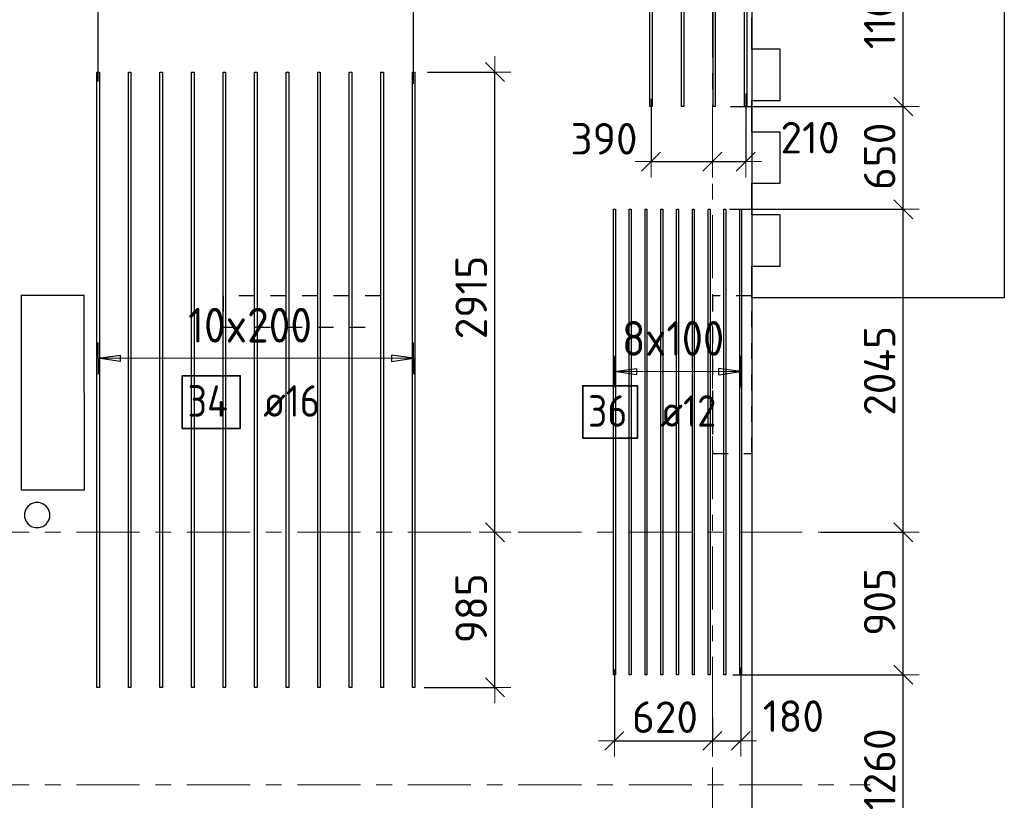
# Model space of a CAD drawing. Header units: metres. Extents: x -38 to 107, y -15 to 21.
# Tile 36 of 254: x 57.21 to 63.45, y 7.3 to 12.25. Entities that reach past the tile are written whole.
import ezdxf

# ---------------------------------------------------------------- set-up
doc = ezdxf.new("R2010")
doc.units = ezdxf.units.M
doc.header["$PDMODE"] = 65
for name, pattern in [('______11', [0.5, 0.4, -0.05, 0, -0.05]), ('______2', [0.0405, 0.03, -0.0105]), ('______5', [1.1, 0.8, -0.1, 0.1, -0.1])]:
    doc.linetypes.add(name, pattern=pattern)
for name, color, linetype, lineweight in [('XR$1$Осевая линия (1)', 7, '______5', 13), ('XR$5$Перекрытие (1)', 7, 'Continuous', 35), ('XR$5$Размерная линия (1)', 7, 'Continuous', 13)]:
    doc.layers.add(name, color=color, linetype=linetype, lineweight=lineweight)
doc.layers.add('XR$5$Арм.стержн.Доп. Арм верхн.зоны Х', color=7, linetype='Continuous', lineweight=35, true_color=0x8c8cff)
doc.layers.add('XR$7$Стена_ бетон несущ.', color=7, linetype='Continuous', lineweight=70, true_color=0xb4b496)
doc.styles.add('ISOCPEUR', font='txt')
doc.dimstyles.new('DIMSTYLE_3', dxfattribs={"dimtxt": 0.2, "dimasz": 0.2, "dimexe": 0, "dimexo": 0, "dimgap": 0.1, "dimtad": 2, "dimdec": 0, "dimlfac": 1000, "dimrnd": 5, "dimzin": 12, "dimdsep": 46, "dimtxsty": 'ISOCPEUR', "dimblk1": 'ALL_ML_STRICH', "dimblk2": 'ALL_ML_STRICH', "dimsah": 1, "dimcen": 0, "dimclrd": 7, "dimclre": 256, "dimclrt": 7, "dimadec": 0, "dimazin": 0, "dimtfac": 1, "dimtdec": 0, "dimtix": 1, "dimtmove": 2, "dimatfit": 3, "dimfxl": 0, "dimtzin": 0, "dimlwd": 0, "dimlwe": -3, "dimarcsym": 0})
doc.dimstyles.new('DIMSTYLE_37', dxfattribs={"dimtxt": 0.2, "dimasz": 0.2, "dimexe": 0, "dimexo": 0, "dimgap": 0.1, "dimtad": 2, "dimdec": 0, "dimlfac": 1000, "dimrnd": 5, "dimzin": 12, "dimdsep": 46, "dimtxsty": 'ISOCPEUR', "dimblk1": 'ALL_ML_STRICH', "dimblk2": 'ALL_ML_STRICH', "dimsah": 1, "dimcen": 0, "dimclrd": 7, "dimclre": 256, "dimclrt": 7, "dimadec": 0, "dimazin": 0, "dimtfac": 1, "dimtdec": 0, "dimtix": 1, "dimtmove": 2, "dimatfit": 3, "dimfxl": 0, "dimtvp": 1.2, "dimtzin": 0, "dimlwd": 0, "dimlwe": -3, "dimarcsym": 0})

# ---------------------------------------------------------------- blocks, each defined once
blk = doc.blocks.new('ALL_ML_STRICH')
at = {"color": 0, "linetype": 'ByBlock', "lineweight": -2}
for p, q in [((0, -0.5), (0, 0.5)), ((-1, 0), (0.5, 0)), ((-0.3, -0.3), (0.3, 0.3))]:
    blk.add_line(p, q, dxfattribs=at)
blk = doc.blocks.new('*D722')
at = {"layer": 'DEFPOINTS', "color": 7, "linetype": 'Continuous', "lineweight": 13, "transparency": 33554687}
for p in [(60.9793, 8.1521), (61.6, 7.8491), (60.9793, 7.6783)]:
    blk.add_point(p, dxfattribs=at)
at = {"layer": 'XR$5$Размерная линия (1)', "color": 9, "linetype": 'Continuous', "lineweight": -2, "true_color": 0xc7c7c7, "transparency": 33554687}
for p, q in [((60.9793, 8.1321), (60.9793, 7.6783)), ((61.6, 7.8291), (61.6, 7.6783))]:
    blk.add_line(p, q, dxfattribs=at)
at = {"layer": 'XR$5$Размерная линия (1)', "color": 7, "linetype": 'Continuous', "lineweight": -2, "transparency": 33554687}
blk.add_line((60.9793, 7.6783), (61.6, 7.6783), dxfattribs=at)
at = {"layer": 'XR$5$Размерная линия (1)', "color": 7, "linetype": 'Continuous', "lineweight": 13, "transparency": 33554687, "xscale": 0.2, "yscale": 0.2, "zscale": 0.2, "rotation": 180}
blk.add_blockref('ALL_ML_STRICH', (60.9793, 7.6783), dxfattribs=at)
at = {"layer": 'XR$5$Размерная линия (1)', "color": 7, "linetype": 'Continuous', "lineweight": 13, "transparency": 33554687, "xscale": 0.2, "yscale": 0.2, "zscale": 0.2}
blk.add_blockref('ALL_ML_STRICH', (61.6, 7.6783), dxfattribs=at)
at = {"layer": 'XR$5$Размерная линия (1)', "color": 7, "linetype": 'Continuous', "lineweight": 13, "transparency": 33554687, "insert": (61.2997, 7.8283), "char_height": 0.2, "width": 0.6, "attachment_point": 5, "style": 'ISOCPEUR'}
blk.add_mtext('\\A1;{620}', dxfattribs=at)
blk = doc.blocks.new('*D723')
at = {"layer": 'DEFPOINTS', "color": 7, "linetype": 'Continuous', "lineweight": 13, "transparency": 33554687}
for p in [(61.7793, 8.1631), (61.6, 7.8491), (61.6, 7.6783)]:
    blk.add_point(p, dxfattribs=at)
at = {"layer": 'XR$5$Размерная линия (1)', "color": 9, "linetype": 'Continuous', "lineweight": -2, "true_color": 0xc7c7c7, "transparency": 33554687}
for p, q in [((61.7793, 8.1431), (61.7793, 7.6783)), ((61.6, 7.8291), (61.6, 7.6783))]:
    blk.add_line(p, q, dxfattribs=at)
at = {"layer": 'XR$5$Размерная линия (1)', "color": 7, "linetype": 'Continuous', "lineweight": -2, "transparency": 33554687}
blk.add_line((61.6, 7.6783), (61.7793, 7.6783), dxfattribs=at)
at = {"layer": 'XR$5$Размерная линия (1)', "color": 7, "linetype": 'Continuous', "lineweight": 13, "transparency": 33554687, "xscale": 0.2, "yscale": 0.2, "zscale": 0.2, "rotation": 180}
blk.add_blockref('ALL_ML_STRICH', (61.6, 7.6783), dxfattribs=at)
at = {"layer": 'XR$5$Размерная линия (1)', "color": 7, "linetype": 'Continuous', "lineweight": 13, "transparency": 33554687, "xscale": 0.2, "yscale": 0.2, "zscale": 0.2}
blk.add_blockref('ALL_ML_STRICH', (61.7793, 7.6783), dxfattribs=at)
at = {"layer": 'XR$5$Размерная линия (1)', "color": 7, "linetype": 'Continuous', "lineweight": 13, "transparency": 33554687, "insert": (62.1132, 7.8347), "char_height": 0.2, "width": 0.6, "attachment_point": 5, "style": 'ISOCPEUR'}
blk.add_mtext('\\A1;{180}', dxfattribs=at)
blk = doc.blocks.new('*D731')
at = {"layer": 'DEFPOINTS', "color": 7, "linetype": 'Continuous', "lineweight": 13, "transparency": 33554687}
for p in [(61.7092, 8.0974), (61.686, 6.8374), (62.81, 6.8374)]:
    blk.add_point(p, dxfattribs=at)
at = {"layer": 'XR$5$Размерная линия (1)', "color": 9, "linetype": 'Continuous', "lineweight": -2, "true_color": 0xc7c7c7, "transparency": 33554687}
for p, q in [((61.7292, 8.0974), (62.81, 8.0974)), ((61.706, 6.8374), (62.81, 6.8374))]:
    blk.add_line(p, q, dxfattribs=at)
at = {"layer": 'XR$5$Размерная линия (1)', "color": 7, "linetype": 'Continuous', "lineweight": -2, "transparency": 33554687}
blk.add_line((62.81, 6.8374), (62.81, 8.0974), dxfattribs=at)
at = {"layer": 'XR$5$Размерная линия (1)', "color": 7, "linetype": 'Continuous', "lineweight": 13, "transparency": 33554687, "xscale": 0.2, "yscale": 0.2, "zscale": 0.2}
for p, rotation in [((62.81, 8.0974), 90), ((62.81, 6.8374), 270)]:
    blk.add_blockref('ALL_ML_STRICH', p, dxfattribs=dict(at, rotation=rotation))
at = {"layer": 'XR$5$Размерная линия (1)', "color": 7, "linetype": 'Continuous', "lineweight": 13, "transparency": 33554687, "insert": (62.66, 7.4974), "char_height": 0.2, "width": 0.8, "attachment_point": 5, "rotation": 90, "style": 'ISOCPEUR'}
blk.add_mtext('\\A1;{1260}', dxfattribs=at)
blk = doc.blocks.new('*D732')
at = {"layer": 'DEFPOINTS', "color": 7, "linetype": 'Continuous', "lineweight": 13, "transparency": 33554687}
for p in [(62.2685, 9), (61.7092, 8.0974), (62.81, 8.0974)]:
    blk.add_point(p, dxfattribs=at)
at = {"layer": 'XR$5$Размерная линия (1)', "color": 9, "linetype": 'Continuous', "lineweight": -2, "true_color": 0xc7c7c7, "transparency": 33554687}
for p, q in [((62.2885, 9), (62.81, 9)), ((61.7292, 8.0974), (62.81, 8.0974))]:
    blk.add_line(p, q, dxfattribs=at)
at = {"layer": 'XR$5$Размерная линия (1)', "color": 7, "linetype": 'Continuous', "lineweight": -2, "transparency": 33554687}
blk.add_line((62.81, 8.0974), (62.81, 9), dxfattribs=at)
at = {"layer": 'XR$5$Размерная линия (1)', "color": 7, "linetype": 'Continuous', "lineweight": 13, "transparency": 33554687, "xscale": 0.2, "yscale": 0.2, "zscale": 0.2}
for p, rotation in [((62.81, 9), 90), ((62.81, 8.0974), 270)]:
    blk.add_blockref('ALL_ML_STRICH', p, dxfattribs=dict(at, rotation=rotation))
at = {"layer": 'XR$5$Размерная линия (1)', "color": 7, "linetype": 'Continuous', "lineweight": 13, "transparency": 33554687, "insert": (62.66, 8.5587), "char_height": 0.2, "width": 0.6, "attachment_point": 5, "rotation": 90, "style": 'ISOCPEUR'}
blk.add_mtext('\\A1;{905}', dxfattribs=at)
blk = doc.blocks.new('*D733')
at = {"layer": 'DEFPOINTS', "color": 7, "linetype": 'Continuous', "lineweight": 13, "transparency": 33554687}
for p in [(61.6876, 11.0474), (62.2685, 9), (62.81, 9)]:
    blk.add_point(p, dxfattribs=at)
at = {"layer": 'XR$5$Размерная линия (1)', "color": 9, "linetype": 'Continuous', "lineweight": -2, "true_color": 0xc7c7c7, "transparency": 33554687}
for p, q in [((61.7076, 11.0474), (62.81, 11.0474)), ((62.2885, 9), (62.81, 9))]:
    blk.add_line(p, q, dxfattribs=at)
at = {"layer": 'XR$5$Размерная линия (1)', "color": 7, "linetype": 'Continuous', "lineweight": -2, "transparency": 33554687}
blk.add_line((62.81, 9), (62.81, 11.0474), dxfattribs=at)
at = {"layer": 'XR$5$Размерная линия (1)', "color": 7, "linetype": 'Continuous', "lineweight": 13, "transparency": 33554687, "xscale": 0.2, "yscale": 0.2, "zscale": 0.2}
for p, rotation in [((62.81, 11.0474), 90), ((62.81, 9), 270)]:
    blk.add_blockref('ALL_ML_STRICH', p, dxfattribs=dict(at, rotation=rotation))
at = {"layer": 'XR$5$Размерная линия (1)', "color": 7, "linetype": 'Continuous', "lineweight": 13, "transparency": 33554687, "insert": (62.66, 10.0237), "char_height": 0.2, "width": 0.8, "attachment_point": 5, "rotation": 90, "style": 'ISOCPEUR'}
blk.add_mtext('\\A1;{2045}', dxfattribs=at)
blk = doc.blocks.new('*D734')
at = {"layer": 'DEFPOINTS', "color": 7, "linetype": 'Continuous', "lineweight": 13, "transparency": 33554687}
for p in [(61.6949, 11.6993), (61.6876, 11.0474), (62.81, 11.0474)]:
    blk.add_point(p, dxfattribs=at)
at = {"layer": 'XR$5$Размерная линия (1)', "color": 9, "linetype": 'Continuous', "lineweight": -2, "true_color": 0xc7c7c7, "transparency": 33554687}
for p, q in [((61.7149, 11.6993), (62.81, 11.6993)), ((61.7076, 11.0474), (62.81, 11.0474))]:
    blk.add_line(p, q, dxfattribs=at)
at = {"layer": 'XR$5$Размерная линия (1)', "color": 7, "linetype": 'Continuous', "lineweight": -2, "transparency": 33554687}
blk.add_line((62.81, 11.0474), (62.81, 11.6993), dxfattribs=at)
at = {"layer": 'XR$5$Размерная линия (1)', "color": 7, "linetype": 'Continuous', "lineweight": 13, "transparency": 33554687, "xscale": 0.2, "yscale": 0.2, "zscale": 0.2}
for p, rotation in [((62.81, 11.6993), 90), ((62.81, 11.0474), 270)]:
    blk.add_blockref('ALL_ML_STRICH', p, dxfattribs=dict(at, rotation=rotation))
at = {"layer": 'XR$5$Размерная линия (1)', "color": 7, "linetype": 'Continuous', "lineweight": 13, "transparency": 33554687, "insert": (62.66, 11.3834), "char_height": 0.2, "width": 0.6, "attachment_point": 5, "rotation": 90, "style": 'ISOCPEUR'}
blk.add_mtext('\\A1;{650}', dxfattribs=at)
blk = doc.blocks.new('*D735')
at = {"layer": 'DEFPOINTS', "color": 7, "linetype": 'Continuous', "lineweight": 13, "transparency": 33554687}
for p in [(62.5128, 12.8), (61.6949, 11.6993), (62.81, 11.6993)]:
    blk.add_point(p, dxfattribs=at)
at = {"layer": 'XR$5$Размерная линия (1)', "color": 9, "linetype": 'Continuous', "lineweight": -2, "true_color": 0xc7c7c7, "transparency": 33554687}
for p, q in [((62.5328, 12.8), (62.81, 12.8)), ((61.7149, 11.6993), (62.81, 11.6993))]:
    blk.add_line(p, q, dxfattribs=at)
at = {"layer": 'XR$5$Размерная линия (1)', "color": 7, "linetype": 'Continuous', "lineweight": -2, "transparency": 33554687}
blk.add_line((62.81, 11.6993), (62.81, 12.8), dxfattribs=at)
at = {"layer": 'XR$5$Размерная линия (1)', "color": 7, "linetype": 'Continuous', "lineweight": 13, "transparency": 33554687, "xscale": 0.2, "yscale": 0.2, "zscale": 0.2}
for p, rotation in [((62.81, 12.8), 90), ((62.81, 11.6993), 270)]:
    blk.add_blockref('ALL_ML_STRICH', p, dxfattribs=dict(at, rotation=rotation))
at = {"layer": 'XR$5$Размерная линия (1)', "color": 7, "linetype": 'Continuous', "lineweight": 13, "transparency": 33554687, "insert": (62.66, 12.2997), "char_height": 0.2, "width": 0.8, "attachment_point": 5, "rotation": 90, "style": 'ISOCPEUR'}
blk.add_mtext('\\A1;{1100}', dxfattribs=at)
blk = doc.blocks.new('*D737')
at = {"layer": 'DEFPOINTS', "color": 7, "linetype": 'Continuous', "lineweight": 13, "transparency": 33554687}
for p in [(61.2114, 11.7669), (61.6, 11.5534), (61.2114, 11.3496)]:
    blk.add_point(p, dxfattribs=at)
at = {"layer": 'XR$5$Размерная линия (1)', "color": 9, "linetype": 'Continuous', "lineweight": -2, "true_color": 0xc7c7c7, "transparency": 33554687}
for p, q in [((61.2114, 11.7469), (61.2114, 11.3496)), ((61.6, 11.3496), (61.6, 11.3496))]:
    blk.add_line(p, q, dxfattribs=at)
at = {"layer": 'XR$5$Размерная линия (1)', "color": 7, "linetype": 'Continuous', "lineweight": -2, "transparency": 33554687}
blk.add_line((61.2114, 11.3496), (61.6, 11.3496), dxfattribs=at)
at = {"layer": 'XR$5$Размерная линия (1)', "color": 7, "linetype": 'Continuous', "lineweight": 13, "transparency": 33554687, "xscale": 0.2, "yscale": 0.2, "zscale": 0.2, "rotation": 180}
blk.add_blockref('ALL_ML_STRICH', (61.2114, 11.3496), dxfattribs=at)
at = {"layer": 'XR$5$Размерная линия (1)', "color": 7, "linetype": 'Continuous', "lineweight": 13, "transparency": 33554687, "xscale": 0.2, "yscale": 0.2, "zscale": 0.2}
blk.add_blockref('ALL_ML_STRICH', (61.6, 11.3496), dxfattribs=at)
at = {"layer": 'XR$5$Размерная линия (1)', "color": 7, "linetype": 'Continuous', "lineweight": 13, "transparency": 33554687, "insert": (60.9132, 11.4945), "char_height": 0.2, "width": 0.6, "attachment_point": 5, "style": 'ISOCPEUR'}
blk.add_mtext('\\A1;{390}', dxfattribs=at)
blk = doc.blocks.new('*D738')
at = {"layer": 'DEFPOINTS', "color": 7, "linetype": 'Continuous', "lineweight": 13, "transparency": 33554687}
for p in [(61.8114, 11.8013), (61.6, 11.5534), (61.6, 11.3496)]:
    blk.add_point(p, dxfattribs=at)
at = {"layer": 'XR$5$Размерная линия (1)', "color": 9, "linetype": 'Continuous', "lineweight": -2, "true_color": 0xc7c7c7, "transparency": 33554687}
for p, q in [((61.8114, 11.7813), (61.8114, 11.3496)), ((61.6, 11.3496), (61.6, 11.3496))]:
    blk.add_line(p, q, dxfattribs=at)
at = {"layer": 'XR$5$Размерная линия (1)', "color": 7, "linetype": 'Continuous', "lineweight": -2, "transparency": 33554687}
blk.add_line((61.6, 11.3496), (61.8114, 11.3496), dxfattribs=at)
at = {"layer": 'XR$5$Размерная линия (1)', "color": 7, "linetype": 'Continuous', "lineweight": 13, "transparency": 33554687, "xscale": 0.2, "yscale": 0.2, "zscale": 0.2, "rotation": 180}
blk.add_blockref('ALL_ML_STRICH', (61.6, 11.3496), dxfattribs=at)
at = {"layer": 'XR$5$Размерная линия (1)', "color": 7, "linetype": 'Continuous', "lineweight": 13, "transparency": 33554687, "xscale": 0.2, "yscale": 0.2, "zscale": 0.2}
blk.add_blockref('ALL_ML_STRICH', (61.8114, 11.3496), dxfattribs=at)
at = {"layer": 'XR$5$Размерная линия (1)', "color": 7, "linetype": 'Continuous', "lineweight": 13, "transparency": 33554687, "insert": (62.2185, 11.5017), "char_height": 0.2, "width": 0.6, "attachment_point": 5, "style": 'ISOCPEUR'}
blk.add_mtext('\\A1;{210}', dxfattribs=at)
blk = doc.blocks.new('*D881')
at = {"layer": 'DEFPOINTS', "color": 7, "linetype": 'Continuous', "lineweight": 13, "transparency": 33554687}
for p in [(60.3493, 9), (59.7539, 8.0173), (60.2218, 8.0173)]:
    blk.add_point(p, dxfattribs=at)
at = {"layer": 'XR$5$Размерная линия (1)', "color": 9, "linetype": 'Continuous', "lineweight": -2, "true_color": 0xc7c7c7, "transparency": 33554687}
for p, q in [((60.2218, 9), (60.2218, 9)), ((59.7739, 8.0173), (60.2218, 8.0173))]:
    blk.add_line(p, q, dxfattribs=at)
at = {"layer": 'XR$5$Размерная линия (1)', "color": 7, "linetype": 'Continuous', "lineweight": -2, "transparency": 33554687}
blk.add_line((60.2218, 8.0173), (60.2218, 9), dxfattribs=at)
at = {"layer": 'XR$5$Размерная линия (1)', "color": 7, "linetype": 'Continuous', "lineweight": 13, "transparency": 33554687, "xscale": 0.2, "yscale": 0.2, "zscale": 0.2}
for p, rotation in [((60.2218, 9), 90), ((60.2218, 8.0173), 270)]:
    blk.add_blockref('ALL_ML_STRICH', p, dxfattribs=dict(at, rotation=rotation))
at = {"layer": 'XR$5$Размерная линия (1)', "color": 7, "linetype": 'Continuous', "lineweight": 13, "transparency": 33554687, "insert": (60.0718, 8.5186), "char_height": 0.2, "width": 0.6, "attachment_point": 5, "rotation": 90, "style": 'ISOCPEUR'}
blk.add_mtext('\\A1;{985}', dxfattribs=at)
blk = doc.blocks.new('*D882')
at = {"layer": 'DEFPOINTS', "color": 7, "linetype": 'Continuous', "lineweight": 13, "transparency": 33554687}
for p in [(59.7754, 11.9173), (60.2218, 9), (60.3493, 9)]:
    blk.add_point(p, dxfattribs=at)
at = {"layer": 'XR$5$Размерная линия (1)', "color": 9, "linetype": 'Continuous', "lineweight": -2, "true_color": 0xc7c7c7, "transparency": 33554687}
for p, q in [((59.7954, 11.9173), (60.2218, 11.9173)), ((60.2218, 9), (60.2218, 9))]:
    blk.add_line(p, q, dxfattribs=at)
at = {"layer": 'XR$5$Размерная линия (1)', "color": 7, "linetype": 'Continuous', "lineweight": -2, "transparency": 33554687}
blk.add_line((60.2218, 9), (60.2218, 11.9173), dxfattribs=at)
at = {"layer": 'XR$5$Размерная линия (1)', "color": 7, "linetype": 'Continuous', "lineweight": 13, "transparency": 33554687, "xscale": 0.2, "yscale": 0.2, "zscale": 0.2}
for p, rotation in [((60.2218, 11.9173), 90), ((60.2218, 9), 270)]:
    blk.add_blockref('ALL_ML_STRICH', p, dxfattribs=dict(at, rotation=rotation))
at = {"layer": 'XR$5$Размерная линия (1)', "color": 7, "linetype": 'Continuous', "lineweight": 13, "transparency": 33554687, "insert": (60.0718, 10.4886), "char_height": 0.2, "width": 0.8, "attachment_point": 5, "rotation": 90, "style": 'ISOCPEUR'}
blk.add_mtext('\\A1;{2915}', dxfattribs=at)
blk = doc.blocks.new('*D890')
at = {"layer": 'DEFPOINTS', "color": 7, "linetype": 'Continuous', "lineweight": 13, "transparency": 33554687}
for p in [(57.1006, 12.5843), (57.1006, 12.0893), (57.7069, 11.8385)]:
    blk.add_point(p, dxfattribs=at)
at = {"layer": 'XR$5$Размерная линия (1)', "color": 9, "linetype": 'Continuous', "lineweight": -2, "true_color": 0xc7c7c7, "transparency": 33554687}
for p, q in [((57.1006, 12.1093), (57.1006, 12.5843)), ((57.7069, 11.8585), (57.7069, 12.5843))]:
    blk.add_line(p, q, dxfattribs=at)
at = {"layer": 'XR$5$Размерная линия (1)', "color": 7, "linetype": 'Continuous', "lineweight": -2, "transparency": 33554687}
blk.add_line((57.1006, 12.5843), (57.7069, 12.5843), dxfattribs=at)
at = {"layer": 'XR$5$Размерная линия (1)', "color": 7, "linetype": 'Continuous', "lineweight": 13, "transparency": 33554687, "xscale": 0.2, "yscale": 0.2, "zscale": 0.2, "rotation": 180}
blk.add_blockref('ALL_ML_STRICH', (57.1006, 12.5843), dxfattribs=at)
at = {"layer": 'XR$5$Размерная линия (1)', "color": 7, "linetype": 'Continuous', "lineweight": 13, "transparency": 33554687, "xscale": 0.2, "yscale": 0.2, "zscale": 0.2}
blk.add_blockref('ALL_ML_STRICH', (57.7069, 12.5843), dxfattribs=at)
at = {"layer": 'XR$5$Размерная линия (1)', "color": 7, "linetype": 'Continuous', "lineweight": 13, "transparency": 33554687, "insert": (57.4137, 12.7343), "char_height": 0.2, "width": 0.6, "attachment_point": 5, "style": 'ISOCPEUR'}
blk.add_mtext('\\A1;{605}', dxfattribs=at)
blk = doc.blocks.new('*D891')
at = {"layer": 'DEFPOINTS', "color": 7, "linetype": 'Continuous', "lineweight": 13, "transparency": 33554687}
for p in [(57.7069, 12.5843), (57.7069, 11.8385), (59.7069, 11.8227)]:
    blk.add_point(p, dxfattribs=at)
at = {"layer": 'XR$5$Размерная линия (1)', "color": 9, "linetype": 'Continuous', "lineweight": -2, "true_color": 0xc7c7c7, "transparency": 33554687}
for p, q in [((57.7069, 11.8585), (57.7069, 12.5843)), ((59.7069, 11.8427), (59.7069, 12.5843))]:
    blk.add_line(p, q, dxfattribs=at)
at = {"layer": 'XR$5$Размерная линия (1)', "color": 7, "linetype": 'Continuous', "lineweight": -2, "transparency": 33554687}
blk.add_line((57.7069, 12.5843), (59.7069, 12.5843), dxfattribs=at)
at = {"layer": 'XR$5$Размерная линия (1)', "color": 7, "linetype": 'Continuous', "lineweight": 13, "transparency": 33554687, "xscale": 0.2, "yscale": 0.2, "zscale": 0.2, "rotation": 180}
blk.add_blockref('ALL_ML_STRICH', (57.7069, 12.5843), dxfattribs=at)
at = {"layer": 'XR$5$Размерная линия (1)', "color": 7, "linetype": 'Continuous', "lineweight": 13, "transparency": 33554687, "xscale": 0.2, "yscale": 0.2, "zscale": 0.2}
blk.add_blockref('ALL_ML_STRICH', (59.7069, 12.5843), dxfattribs=at)
at = {"layer": 'XR$5$Размерная линия (1)', "color": 7, "linetype": 'Continuous', "lineweight": 13, "transparency": 33554687, "insert": (58.7169, 12.7343), "char_height": 0.2, "width": 0.8, "attachment_point": 5, "style": 'ISOCPEUR'}
blk.add_mtext('\\A1;{2000}', dxfattribs=at)

msp = doc.modelspace()

# ---------------------------------------------------------------- linework, layer by layer
at = {"layer": 'XR$1$Осевая линия (1)', "color": 253, "linetype": '______11', "lineweight": 13, "true_color": 0xa0a0a0, "transparency": 33554687}
for p, q in [((61.6, -3.39), (61.6, 19.78)), ((-2.63, 9), (62.6, 9)), ((-2.63, 7.4), (62.6, 7.4))]:
    msp.add_line(p, q, dxfattribs=at)
at = {"layer": 'XR$5$Арм.стержн.Доп. Арм верхн.зоны Х', "color": 253, "linetype": 'Continuous', "lineweight": -3, "true_color": 0xa0a0a0, "transparency": 33554687}
for p, q in [((57.7069, 10.1029), (57.7069, 10.2029)), ((59.7069, 10.1029), (59.7069, 10.2029)), ((60.9793, 10.0192), (60.9793, 10.1192)), ((61.7793, 10.0192), (61.7793, 10.1192)), ((57.7069, 10.1029), (57.7069, 10.0029)), ((59.7069, 10.1029), (59.7069, 10.0029)), ((60.9793, 10.0192), (60.9793, 9.9192)), ((61.7793, 10.0192), (61.7793, 9.9192))]:
    msp.add_line(p, q, dxfattribs=at)
at = {"layer": 'XR$5$Арм.стержн.Доп. Арм верхн.зоны Х', "color": 7, "linetype": 'Continuous', "lineweight": 25, "transparency": 33554687}
for p, q in [((57.7069, 10.1029), (57.8469, 10.1229)), ((57.8469, 10.1229), (57.8469, 10.0829)), ((59.7069, 10.1029), (59.5669, 10.1229)), ((59.5669, 10.1229), (59.5669, 10.0829)), ((57.8469, 10.0829), (57.7069, 10.1029)), ((59.5669, 10.0829), (59.7069, 10.1029)), ((60.9793, 10.0192), (61.1193, 10.0392)), ((61.1193, 9.9992), (60.9793, 10.0192)), ((61.1193, 10.0392), (61.1193, 9.9992)), ((61.7793, 10.0192), (61.6393, 10.0392)), ((61.6393, 10.0392), (61.6393, 9.9992)), ((61.6393, 9.9992), (61.7793, 10.0192))]:
    msp.add_line(p, q, dxfattribs=at)
at = {"layer": 'XR$5$Арм.стержн.Доп. Арм верхн.зоны Х', "color": 7, "linetype": 'Continuous', "lineweight": 13, "transparency": 33554687}
for p, q in [((57.7069, 10.1029), (57.7069, 10.1029)), ((59.7069, 10.1029), (59.7069, 10.1029)), ((60.9793, 10.0192), (60.9793, 10.0192)), ((60.9793, 10.0192), (61.7793, 10.0192)), ((61.7793, 10.0192), (61.7793, 10.0192))]:
    msp.add_line(p, q, dxfattribs=at)
at = {"layer": 'XR$5$Арм.стержн.Доп. Арм верхн.зоны Х', "color": 7, "linetype": 'Continuous', "lineweight": 25, "transparency": 33554687}
for points in [[(61.2044, 11.6993), (61.2044, 14.0393), (61.2184, 14.0393), (61.2184, 11.6993), (61.2044, 11.6993)], [(61.4044, 11.6993), (61.4044, 14.0393), (61.4184, 14.0393), (61.4184, 11.6993), (61.4044, 11.6993)], [(61.6044, 11.6993), (61.6044, 14.0393), (61.6184, 14.0393), (61.6184, 11.6993), (61.6044, 11.6993)], [(61.8044, 11.6993), (61.8044, 14.0393), (61.8184, 14.0393), (61.8184, 11.6993), (61.8044, 11.6993)], [(57.6989, 8.0173), (57.6989, 11.9173), (57.7149, 11.9173), (57.7149, 8.0173), (57.6989, 8.0173)], [(57.8989, 8.0173), (57.8989, 11.9173), (57.9149, 11.9173), (57.9149, 8.0173), (57.8989, 8.0173)], [(58.0989, 8.0173), (58.0989, 11.9173), (58.1149, 11.9173), (58.1149, 8.0173), (58.0989, 8.0173)], [(58.2989, 8.0173), (58.2989, 11.9173), (58.3149, 11.9173), (58.3149, 8.0173), (58.2989, 8.0173)], [(58.4989, 8.0173), (58.4989, 11.9173), (58.5149, 11.9173), (58.5149, 8.0173), (58.4989, 8.0173)], [(58.6989, 8.0173), (58.6989, 11.9173), (58.7149, 11.9173), (58.7149, 8.0173), (58.6989, 8.0173)], [(58.8989, 8.0173), (58.8989, 11.9173), (58.9149, 11.9173), (58.9149, 8.0173), (58.8989, 8.0173)], [(59.0989, 8.0173), (59.0989, 11.9173), (59.1149, 11.9173), (59.1149, 8.0173), (59.0989, 8.0173)], [(59.2989, 8.0173), (59.2989, 11.9173), (59.3149, 11.9173), (59.3149, 8.0173), (59.2989, 8.0173)], [(59.4989, 8.0173), (59.4989, 11.9173), (59.5149, 11.9173), (59.5149, 8.0173), (59.4989, 8.0173)], [(59.6989, 8.0173), (59.6989, 11.9173), (59.7149, 11.9173), (59.7149, 8.0173), (59.6989, 8.0173)]]:
    msp.add_lwpolyline(points, dxfattribs=at)
at = {"layer": 'XR$5$Арм.стержн.Доп. Арм верхн.зоны Х', "color": 34, "linetype": 'Continuous', "lineweight": 25, "transparency": 33554687}
for points in [[(60.9733, 8.0974), (60.9733, 11.0474), (60.9853, 11.0474), (60.9853, 8.0974), (60.9733, 8.0974)], [(61.0733, 8.0974), (61.0733, 11.0474), (61.0853, 11.0474), (61.0853, 8.0974), (61.0733, 8.0974)], [(61.1733, 8.0974), (61.1733, 11.0474), (61.1853, 11.0474), (61.1853, 8.0974), (61.1733, 8.0974)], [(61.2733, 8.0974), (61.2733, 11.0474), (61.2853, 11.0474), (61.2853, 8.0974), (61.2733, 8.0974)], [(61.3733, 8.0974), (61.3733, 11.0474), (61.3853, 11.0474), (61.3853, 8.0974), (61.3733, 8.0974)], [(61.4733, 8.0974), (61.4733, 11.0474), (61.4853, 11.0474), (61.4853, 8.0974), (61.4733, 8.0974)], [(61.5733, 8.0974), (61.5733, 11.0474), (61.5853, 11.0474), (61.5853, 8.0974), (61.5733, 8.0974)], [(61.6733, 8.0974), (61.6733, 11.0474), (61.6853, 11.0474), (61.6853, 8.0974), (61.6733, 8.0974)], [(61.7733, 8.0974), (61.7733, 11.0474), (61.7853, 11.0474), (61.7853, 8.0974), (61.7733, 8.0974)]]:
    msp.add_lwpolyline(points, dxfattribs=at)
at = {"layer": 'XR$5$Арм.стержн.Доп. Арм верхн.зоны Х', "color": 7, "linetype": 'Continuous', "lineweight": 13, "transparency": 33554687}
msp.add_lwpolyline([(57.7069, 10.1029), (58.0789, 10.1029), (58.0789, 10.1029), (59.7069, 10.1029)], dxfattribs=at)
at = {"layer": 'XR$5$Арм.стержн.Доп. Арм верхн.зоны Х', "color": 7, "linetype": 'Continuous', "lineweight": 35, "transparency": 33554687}
for points in [[(58.2407, 9.6591), (58.6074, 9.6591), (58.6074, 9.9925), (58.2407, 9.9925), (58.2407, 9.6591)], [(60.7786, 9.5958), (61.1253, 9.5958), (61.1253, 9.9292), (60.7786, 9.9292), (60.7786, 9.5958)]]:
    msp.add_lwpolyline(points, dxfattribs=at)
at = {"layer": 'XR$5$Перекрытие (1)', "color": 7, "linetype": 'Continuous', "lineweight": 25, "transparency": 33554687}
for p, q in [((61.85, 16.6502), (61.85, -0.2498)), ((63.45, 13.8374), (63.45, 10.4874)), ((61.8502, 12.0624), (61.8502, 12.2624)), ((62.0302, 12.0624), (61.8502, 12.0624)), ((62.03, 11.7374), (62.03, 12.0624)), ((61.8502, 11.5374), (61.8502, 11.7374)), ((61.8502, 11.7374), (62.0302, 11.7374)), ((62.0302, 11.5374), (61.8502, 11.5374)), ((62.03, 11.2124), (62.03, 11.5374)), ((61.8502, 11.0124), (61.8502, 11.2124)), ((61.8502, 11.2124), (62.0302, 11.2124)), ((62.0302, 11.0124), (61.8502, 11.0124)), ((62.03, 10.6874), (62.03, 11.0124)), ((61.8502, 10.4874), (61.8502, 10.6874)), ((61.8502, 10.6874), (62.0302, 10.6874)), ((57.2198, 10.5002), (57.22, 9.2702)), ((57.6198, 10.5002), (57.2198, 10.5002)), ((57.62, 9.2702), (57.6198, 10.5002)), ((62.0302, 10.4874), (61.8502, 10.4874)), ((63.45, 10.4874), (62.0302, 10.4874)), ((57.22, 9.2702), (57.62, 9.2702)), ((57.2839, 9.1811), (57.2635, 9.1663)), ((57.3079, 9.1889), (57.2839, 9.1811)), ((57.3331, 9.1889), (57.3079, 9.1889)), ((57.3571, 9.1811), (57.3331, 9.1889)), ((57.3775, 9.1663), (57.3571, 9.1811)), ((57.2486, 9.1459), (57.2408, 9.1219)), ((57.2408, 9.1219), (57.2408, 9.0966)), ((57.2635, 9.1663), (57.2486, 9.1459)), ((57.3924, 9.1459), (57.3775, 9.1663)), ((57.4002, 9.1219), (57.3924, 9.1459)), ((57.4002, 9.0966), (57.4002, 9.1219)), ((57.2408, 9.0966), (57.2486, 9.0726)), ((57.2486, 9.0726), (57.2635, 9.0522)), ((57.2635, 9.0522), (57.2839, 9.0374)), ((57.3571, 9.0374), (57.3775, 9.0522)), ((57.3775, 9.0522), (57.3924, 9.0726)), ((57.3924, 9.0726), (57.4002, 9.0966)), ((57.2839, 9.0374), (57.3079, 9.0296)), ((57.3079, 9.0296), (57.3331, 9.0296)), ((57.3331, 9.0296), (57.3571, 9.0374))]:
    msp.add_line(p, q, dxfattribs=at)
at = {"layer": 'XR$7$Стена_ бетон несущ.', "color": 253, "linetype": '______2', "lineweight": -3, "true_color": 0xa0a0a0, "transparency": 33554687}
for p, q in [((59.4996, 10.5), (58.4996, 10.5)), ((58.4996, 10.5), (58.4996, 10.3)), ((59.4996, 10.3), (59.4996, 10.5)), ((61.6, 10.5), (61.6, 10.3)), ((61.85, 10.5), (61.6, 10.5)), ((61.85, 9.5), (61.85, 10.5)), ((58.4996, 10.3), (59.4996, 10.3)), ((61.6, 10.3), (61.6, 9.8)), ((61.6, 9.8), (61.6, 9.72)), ((61.6, 9.72), (61.6, 9.5)), ((61.6, 9.5), (61.85, 9.5))]:
    msp.add_line(p, q, dxfattribs=at)

# ---------------------------------------------------------------- texts
at = {"layer": 'XR$5$Арм.стержн.Доп. Арм верхн.зоны Х', "color": 7, "linetype": 'Continuous', "lineweight": 13, "transparency": 33554687, "char_height": 0.22, "attachment_point": 7, "style": 'ISOCPEUR'}
for s, insert, width in [('\\W0.91;10x200', (58.2779, 10.2029), 0.979318), ('\\W0.89;8x100', (61.0273, 10.1192), 0.823552)]:
    msp.add_mtext(s, dxfattribs=dict(at, insert=insert, width=width))
at = {"layer": 'XR$5$Арм.стержн.Доп. Арм верхн.зоны Х', "color": 7, "linetype": 'Continuous', "lineweight": 25, "transparency": 33554687, "char_height": 0.2, "attachment_point": 7, "style": 'ISOCPEUR'}
for s, insert, width in [('\\W0.88;34', (58.2741, 9.7325), 0.387995), ('\\W0.89; ø16 ', (58.6407, 9.7325), 0.749105), ('\\W0.87;36', (60.8119, 9.6692), 0.367208), ('\\W0.89; ø12 ', (61.1586, 9.6692), 0.749105)]:
    msp.add_mtext(s, dxfattribs=dict(at, insert=insert, width=width))

# ---------------------------------------------------------------- dimensions: what is measured, and where the dimension line sits
at = {"layer": 'XR$5$Размерная линия (1)', "color": 7, "linetype": 'Continuous', "lineweight": 13, "transparency": 33554687}
for base, p1, p2, dimstyle, picture, middle in [((57.7069, 12.5843), (57.1006, 12.1093), (57.7069, 11.8585), 'DIMSTYLE_3', '*D890', (57.4137, 12.7343)), ((59.7069, 12.5843), (57.7069, 11.8585), (59.7069, 11.8427), 'DIMSTYLE_3', '*D891', (58.7169, 12.7343)), ((61.8114, 11.3496), (61.6, 11.3496), (61.8114, 11.7813), 'DIMSTYLE_37', '*D738', (62.2185, 11.5017)), ((61.6, 11.3496), (61.2114, 11.7469), (61.6, 11.3496), 'DIMSTYLE_37', '*D737', (60.9132, 11.4945)), ((61.6, 7.6783), (60.9793, 8.1321), (61.6, 7.8291), 'DIMSTYLE_3', '*D722', (61.2997, 7.8283)), ((61.7793, 7.6783), (61.6, 7.8291), (61.7793, 8.1431), 'DIMSTYLE_37', '*D723', (62.1132, 7.8347))]:
    dim = msp.add_linear_dim(base=base, p1=p1, p2=p2, dimstyle=dimstyle, override={"dimpost": '<>', "dimclrd": 7, "dimclre": 9, "dimclrt": 7, "dimlwd": 0, "dimlwe": 65533}, dxfattribs=at)
    dim.commit()
    dim.dimension.update_dxf_attribs({"geometry": picture, "text_midpoint": middle, "dimtype": 160})
for base, p1, p2, picture, middle in [((62.81, 12.8), (61.7149, 11.6993), (62.5328, 12.8), '*D735', (62.66, 12.2997)), ((60.2218, 11.9173), (60.2218, 9), (59.7954, 11.9173), '*D882', (60.0718, 10.4886)), ((62.81, 11.6993), (61.7076, 11.0474), (61.7149, 11.6993), '*D734', (62.66, 11.3834)), ((62.81, 11.0474), (62.2885, 9), (61.7076, 11.0474), '*D733', (62.66, 10.0237)), ((60.2218, 9), (59.7739, 8.0173), (60.2218, 9), '*D881', (60.0718, 8.5186)), ((62.81, 9), (61.7292, 8.0974), (62.2885, 9), '*D732', (62.66, 8.5587)), ((62.81, 8.0974), (61.706, 6.8374), (61.7292, 8.0974), '*D731', (62.66, 7.4974))]:
    dim = msp.add_linear_dim(base=base, p1=p1, p2=p2, angle=90, dimstyle='DIMSTYLE_3', override={"dimpost": '<>', "dimclrd": 7, "dimclre": 9, "dimclrt": 7, "dimlwd": 0, "dimlwe": 65533}, dxfattribs=at)
    dim.commit()
    dim.dimension.update_dxf_attribs({"geometry": picture, "text_midpoint": middle, "dimtype": 160})

doc.saveas('drawing.dxf')
